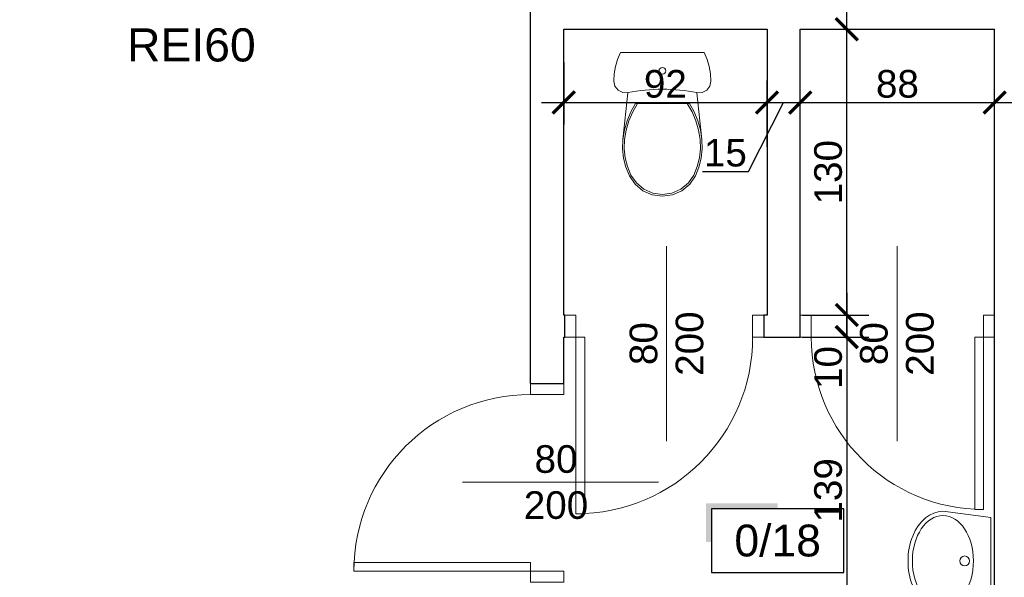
# Model space of a CAD drawing. Header units: millimetres. Extents: x 2709036 to 2756280, y 168165 to 192362.
# Tile 58 of 192: x 2716155 to 2716601, y 185848 to 186100. Entities that reach past the tile are written whole.
import ezdxf
from ezdxf.enums import TextEntityAlignment as Align

# ---------------------------------------------------------------- set-up
doc = ezdxf.new("R2010")
doc.units = ezdxf.units.MM
doc.header["$MEASUREMENT"] = 0
doc.set_wipeout_variables(frame=1)
doc.linetypes.add('ACAD_ISO03W100', pattern=[30, 12, -18])
doc.linetypes.add('Wipeout_Contour', pattern=[1000, 0, -1000])
doc.layers.add('6 - OPISY', color=7, linetype='Continuous')
for name, color, linetype, lineweight in [('__MAZ_EKSP_PROJ', 3, 'Continuous', 0), ('__MAZ_OPIS_STOLARKA', 7, 'Continuous', 0), ('__MAZ_STOLARKA DRZWIOWA ISTN', 7, 'Continuous', 9), ('__MAZ_WYMIARY', 7, 'Continuous', 9), ('__MAZ_ŚCIANY ISTNIEJĄCE', 7, 'Continuous', 30), ('Meble i wyposażenie', 8, 'Continuous', 5)]:
    doc.layers.add(name, color=color, linetype=linetype, lineweight=lineweight)
doc.styles.add('Arial', font='arial.ttf')
doc.styles.add('Dimensions', font='arial.ttf')
doc.styles.get("Standard").update_dxf_attribs({"font": 'arial.ttf'})
doc.styles.add('styl1', font='arial.ttf')
doc.dimstyles.new('100', dxfattribs={"dimtxt": 10, "dimasz": 10, "dimexe": 18, "dimexo": 15, "dimgap": 9, "dimtad": 1, "dimdec": 1, "dimrnd": 0.5, "dimdsep": 46, "dimtxsty": 'Dimensions', "dimblk": 'ARCHTICK', "dimcen": 9, "dimdle": 10, "dimadec": 1, "dimazin": 2, "dimtfac": 1, "dimtdec": 4, "dimtofl": 0, "dimtmove": 2, "dimatfit": 3, "dimfxl": 1, "dimtolj": 1, "dimtzin": 0, "dimarcsym": 0})

# ---------------------------------------------------------------- blocks, each defined once
blk = doc.blocks.new('WC DP')
at = {"color": 0, "lineweight": -2, "ltscale": 14728.445072}
blk.add_wipeout([(-188.9, -40.9), (-202.4, -71.6), (-212.1, -103.8), (-218, -136.8), (-220, -170.4), (-214.9, -193.1), (-200.5, -211.4), (-179.6, -221.8), (-156.3, -222.3), (-117.6, -215.4), (-78.5, -210.5), (-39.3, -207.6), (0, -206.6), (39.3, -207.6), (78.5, -210.5), (117.6, -215.4), (156.3, -222.3), (179.6, -221.8), (200.5, -211.4), (214.9, -193.1), (220, -170.4), (218, -136.8), (212.1, -103.8), (202.4, -71.6), (188.9, -40.9)], dxfattribs=at).dxf.layer = 'Meble i wyposażenie'
at = {"layer": 'Meble i wyposażenie', "color": 0, "lineweight": -2}
for p, q in [((-188.9, -40.9), (-202.4, -71.6)), ((188.9, -40.9), (-188.9, -40.9)), ((202.4, -71.6), (188.9, -40.9)), ((-202.4, -71.6), (-212.1, -103.8)), ((212.1, -103.8), (202.4, -71.6)), ((-212.1, -103.8), (-218, -136.8)), ((218, -136.8), (212.1, -103.8)), ((-218, -136.8), (-220, -170.4)), ((-220, -170.4), (-214.9, -193.1)), ((214.9, -193.1), (220, -170.4)), ((220, -170.4), (218, -136.8))]:
    blk.add_line(p, q, dxfattribs=at)
blk.add_circle((0, -123.5), 15, dxfattribs=at)
at = {"color": 0, "lineweight": -2, "ltscale": 9083.641401}
blk.add_wipeout([(-122.1, -271.6), (122.1, -271.6), (143.3, -309.5), (160, -349.5), (171.9, -391.1), (179, -433.9), (156.3, -222.3), (117.6, -215.4), (78.5, -210.5), (39.3, -207.6), (0, -206.6), (-39.3, -207.6), (-78.5, -210.5), (-117.6, -215.4), (-156.3, -222.3), (-179, -433.9), (-171.9, -391.1), (-160, -349.5), (-143.3, -309.5)], dxfattribs=at).dxf.layer = 'Meble i wyposażenie'
at = {"layer": 'Meble i wyposażenie', "color": 0, "lineweight": -2}
for p, q in [((-214.9, -193.1), (-200.5, -211.4)), ((-200.5, -211.4), (-179.6, -221.8)), ((-179.6, -221.8), (-156.3, -222.3)), ((156.3, -222.3), (179.6, -221.8)), ((179.6, -221.8), (200.5, -211.4)), ((200.5, -211.4), (214.9, -193.1))]:
    blk.add_line(p, q, dxfattribs=at)
blk.add_ellipse((0, -988.7), major_axis=(785, 0), ratio=0.9963, start_param=1.370375, end_param=1.771221, dxfattribs=at)
at = {"color": 0, "lineweight": -2, "ltscale": 8188.801298}
blk.add_wipeout([(123.5, -636.5), (149.4, -598.7), (165.6, -559.3), (176, -518.3), (180.5, -476.2), (179, -433.9), (171.6, -389.9), (159, -347), (141.5, -306), (117.1, -263.7), (-117.1, -263.7), (-141.5, -306), (-159, -347), (-171.6, -389.9), (-179, -433.9), (-180.5, -476.2), (-176, -518.3), (-165.6, -559.3), (-149.4, -598.7), (-123.5, -636.5), (-88, -665.9), (-45.7, -684.5), (0, -690.9), (45.7, -684.5), (88, -665.9)], dxfattribs=at).dxf.layer = 'Meble i wyposażenie'
at = {"layer": 'Meble i wyposażenie', "color": 0, "lineweight": -2}
for p, q in [((-156.3, -222.3), (-179, -433.9)), ((179, -433.9), (156.3, -222.3)), ((-143.3, -309.5), (-160, -349.5)), ((-134.3, -309.5), (-151.5, -349.7)), ((-122.1, -271.6), (-143.3, -309.5)), ((-112.5, -271.6), (-134.3, -309.5)), ((122.1, -271.6), (-122.1, -271.6)), ((134.3, -309.5), (112.5, -271.6)), ((143.3, -309.5), (122.1, -271.6)), ((151.5, -349.7), (134.3, -309.5)), ((160, -349.5), (143.3, -309.5)), ((-160, -349.5), (-171.9, -391.1)), ((-151.5, -349.7), (-163.8, -391.6)), ((163.8, -391.6), (151.5, -349.7)), ((171.9, -391.1), (160, -349.5)), ((-171.9, -391.1), (-179, -433.9)), ((-163.8, -391.6), (-171, -434.7)), ((171, -434.7), (163.8, -391.6)), ((179, -433.9), (171.9, -391.1)), ((-179, -433.9), (-180.6, -476.2)), ((-171, -434.7), (-172.5, -475.9)), ((172.5, -475.9), (171, -434.7)), ((180.6, -476.2), (179, -433.9)), ((-180.6, -476.2), (-176.1, -518.3)), ((-172.5, -475.9), (-168.1, -516.9)), ((168.1, -516.9), (172.5, -475.9)), ((176.1, -518.3), (180.6, -476.2)), ((-176.1, -518.3), (-165.7, -559.3)), ((-168.1, -516.9), (-158, -556.8)), ((158, -556.8), (168.1, -516.9)), ((165.7, -559.3), (176.1, -518.3)), ((-165.7, -559.3), (-149.5, -598.5)), ((-158, -556.8), (-142.3, -594.9)), ((142.3, -594.9), (158, -556.8)), ((149.5, -598.5), (165.7, -559.3)), ((-149.5, -598.5), (-123.5, -636.5)), ((-142.3, -594.9), (-117.5, -631.1)), ((117.5, -631.1), (142.3, -594.9)), ((123.5, -636.5), (149.5, -598.5)), ((-123.5, -636.5), (-88, -665.9)), ((-117.5, -631.1), (-83.7, -659.1)), ((-88, -665.9), (-45.7, -684.5)), ((-83.7, -659.1), (-43.5, -676.8)), ((43.5, -676.8), (83.7, -659.1)), ((45.7, -684.5), (88, -665.9)), ((83.7, -659.1), (117.5, -631.1)), ((88, -665.9), (123.5, -636.5)), ((-45.7, -684.5), (0, -690.9)), ((-43.5, -676.8), (0, -682.8)), ((0, -682.8), (43.5, -676.8)), ((0, -690.9), (45.7, -684.5))]:
    blk.add_line(p, q, dxfattribs=at)
blk = doc.blocks.new('*U5')
at = {"color": 0, "linetype": 'Wipeout_Contour', "lineweight": -2, "ltscale": 7389.409666}
blk.add_wipeout([(-228.2, -234.4), (-227.7, -234.4), (-225.7, -255.6), (-220, -276), (-210.6, -294.8), (-188.8, -323.2), (-161.9, -346.1), (-111.8, -371.5), (-58.3, -387.1), (-3, -392.4), (52.4, -387.1), (105.9, -371.5), (155.9, -346.1), (182.9, -323.2), (204.7, -294.8), (214, -276), (219.8, -255.6), (221.8, -234.4), (193.5, -17.4), (-199.4, -17.4)], dxfattribs=at).dxf.layer = 'Meble i wyposażenie'
at = {"layer": 'Meble i wyposażenie', "color": 0, "linetype": 'Continuous', "lineweight": -2}
for p, q in [((-199.4, -17.2), (-228.2, -234.2)), ((193.5, -17.2), (-199.4, -17.2)), ((-199.2, -17.5), (-199.4, -17.5)), ((193.5, -17.5), (193.3, -17.5)), ((221.8, -234.2), (193.5, -17.2))]:
    blk.add_line(p, q, dxfattribs=at)
blk.add_circle((-3, -135.7), 22.5, dxfattribs=at)
blk.add_ellipse((-3, -234.2), major_axis=(-206, 0), ratio=0.671, dxfattribs=at)
blk.add_ellipse((-3, -234.2), major_axis=(-224.7, 0), ratio=0.702956, start_param=0, end_param=3.141593, dxfattribs=at)
blk = doc.blocks.new('*U9')
at = {"ltscale": 10}
blk.add_hatch(color=256, dxfattribs=at).paths.add_polyline_path([(0, 26), (-25, 26), (-27, 26), (-27, 11.46), (-25, 11.46), (-25, 24), (0, 24)])
blk.add_lwpolyline([(-25, 0), (25, 0), (25, 24), (-25, 24)], close=True, dxfattribs=at)
at = {"layer": '6 - OPISY'}
for tag, p in [('NRPOM', (0, 6)), ('WYSPOM', (3.39, -15.66))]:
    blk.add_attdef(tag, text='', height=12, dxfattribs=at).set_placement(p, align=Align.CENTER)
blk = doc.blocks.new('_ArchTick')
at = {"color": 0, "linetype": 'ByBlock', "const_width": 0.15}
blk.add_lwpolyline([(-0.5, -0.5), (0.5, 0.5)], dxfattribs=at)
blk = doc.blocks.new('*D247')
at = {"layer": '__MAZ_WYMIARY', "color": 0, "lineweight": -2}
for p, q in [((2716529.75, 185976.25), (2716529.75, 185946.25)), ((2716509.75, 185966.25), (2716539.75, 185966.25)), ((2716509.75, 185956.25), (2716539.75, 185956.25))]:
    blk.add_line(p, q, dxfattribs=at)
at = {"layer": 'Defpoints', "color": 0, "lineweight": 30}
for p in [(2716493.68, 185966.25), (2716493.68, 185956.25), (2716529.75, 185956.25)]:
    blk.add_point(p, dxfattribs=at)
at = {"layer": '__MAZ_WYMIARY', "color": 0, "lineweight": -2, "xscale": 10, "yscale": 10, "zscale": 10}
for p, rotation in [((2716529.75, 185966.25), 90), ((2716529.75, 185956.25), 270)]:
    blk.add_blockref('_ArchTick', p, dxfattribs=dict(at, rotation=rotation))
at = {"layer": '__MAZ_WYMIARY', "color": 0, "lineweight": 5, "insert": (2716521.37, 185942.49), "char_height": 12.5, "attachment_point": 5, "rotation": 90, "style": 'Arial'}
blk.add_mtext('\\A1;10', dxfattribs=at)
blk = doc.blocks.new('*D248')
at = {"layer": '__MAZ_WYMIARY', "color": 0, "lineweight": -2}
for p, q in [((2716529.75, 185966.25), (2716529.75, 185807.55)), ((2716515.42, 185956.25), (2716539.75, 185956.25)), ((2716514.03, 185817.55), (2716539.75, 185817.55))]:
    blk.add_line(p, q, dxfattribs=at)
at = {"layer": 'Defpoints', "color": 0, "lineweight": 30}
for p in [(2716500.42, 185956.25), (2716499.03, 185817.55), (2716529.75, 185817.55)]:
    blk.add_point(p, dxfattribs=at)
at = {"layer": '__MAZ_WYMIARY', "color": 0, "lineweight": -2, "xscale": 10, "yscale": 10, "zscale": 10}
for p, rotation in [((2716529.75, 185956.25), 90), ((2716529.75, 185817.55), 270)]:
    blk.add_blockref('_ArchTick', p, dxfattribs=dict(at, rotation=rotation))
at = {"layer": '__MAZ_WYMIARY', "color": 0, "lineweight": 5, "insert": (2716521.36, 185886.9), "char_height": 12.5, "attachment_point": 5, "rotation": 90, "style": 'Arial'}
blk.add_mtext('\\A1;139', dxfattribs=at)
blk = doc.blocks.new('*D249')
at = {"layer": '__MAZ_WYMIARY', "color": 0, "lineweight": -2}
for p, q in [((2716529.75, 185956.25), (2716529.75, 186105.55)), ((2716509.75, 186095.55), (2716539.75, 186095.55)), ((2716509.75, 185966.25), (2716539.75, 185966.25))]:
    blk.add_line(p, q, dxfattribs=at)
at = {"layer": 'Defpoints', "color": 0, "lineweight": 30}
for p in [(2716493.68, 186095.55), (2716529.75, 186095.55), (2716493.68, 185966.25)]:
    blk.add_point(p, dxfattribs=at)
at = {"layer": '__MAZ_WYMIARY', "color": 0, "lineweight": -2, "xscale": 10, "yscale": 10, "zscale": 10}
for p, rotation in [((2716529.75, 186095.55), 90), ((2716529.75, 185966.25), 270)]:
    blk.add_blockref('_ArchTick', p, dxfattribs=dict(at, rotation=rotation))
at = {"layer": '__MAZ_WYMIARY', "color": 0, "lineweight": 5, "insert": (2716521.36, 186030.9), "char_height": 12.5, "attachment_point": 5, "rotation": 90, "style": 'Arial'}
blk.add_mtext('\\A1;130', dxfattribs=at)
blk = doc.blocks.new('*D250')
at = {"layer": '__MAZ_WYMIARY', "color": 0, "lineweight": -2}
for p, q in [((2716401.68, 186080.55), (2716401.68, 186052.41)), ((2716493.68, 186080.55), (2716493.68, 186052.41)), ((2716391.68, 186062.41), (2716503.68, 186062.41))]:
    blk.add_line(p, q, dxfattribs=at)
at = {"layer": 'Defpoints', "color": 0, "lineweight": 30}
for p in [(2716401.68, 186095.55), (2716493.68, 186095.55), (2716493.68, 186062.41)]:
    blk.add_point(p, dxfattribs=at)
at = {"layer": '__MAZ_WYMIARY', "color": 0, "lineweight": -2, "xscale": 10, "yscale": 10, "zscale": 10, "rotation": 180}
blk.add_blockref('_ArchTick', (2716401.68, 186062.41), dxfattribs=at)
at = {"layer": '__MAZ_WYMIARY', "color": 0, "lineweight": -2, "xscale": 10, "yscale": 10, "zscale": 10}
blk.add_blockref('_ArchTick', (2716493.68, 186062.41), dxfattribs=at)
at = {"layer": '__MAZ_WYMIARY', "color": 0, "lineweight": 5, "insert": (2716447.68, 186070.79), "char_height": 12.5, "attachment_point": 5, "style": 'Arial'}
blk.add_mtext('\\A1;92', dxfattribs=at)
blk = doc.blocks.new('*D251')
at = {"layer": '__MAZ_WYMIARY', "color": 0, "lineweight": -2}
for p, q in [((2716493.68, 186042.41), (2716493.68, 186072.41)), ((2716508.68, 186042.41), (2716508.68, 186072.41)), ((2716483.68, 186062.41), (2716518.68, 186062.41)), ((2716485.23, 186031.25), (2716501.18, 186062.41)), ((2716464.4, 186031.25), (2716485.23, 186031.25))]:
    blk.add_line(p, q, dxfattribs=at)
at = {"layer": 'Defpoints', "color": 0, "lineweight": 30}
for p in [(2716508.68, 186062.41), (2716493.68, 186005.92), (2716508.68, 186005.92)]:
    blk.add_point(p, dxfattribs=at)
at = {"layer": '__MAZ_WYMIARY', "color": 0, "lineweight": -2, "xscale": 10, "yscale": 10, "zscale": 10, "rotation": 180}
blk.add_blockref('_ArchTick', (2716493.68, 186062.41), dxfattribs=at)
at = {"layer": '__MAZ_WYMIARY', "color": 0, "lineweight": -2, "xscale": 10, "yscale": 10, "zscale": 10}
blk.add_blockref('_ArchTick', (2716508.68, 186062.41), dxfattribs=at)
at = {"layer": '__MAZ_WYMIARY', "color": 0, "lineweight": 5, "insert": (2716474.82, 186039.63), "char_height": 12.5, "attachment_point": 5, "style": 'Arial'}
blk.add_mtext('\\A1;15', dxfattribs=at)
blk = doc.blocks.new('*D252')
at = {"layer": '__MAZ_WYMIARY', "color": 0, "lineweight": -2}
for p, q in [((2716508.68, 186062.41), (2716508.68, 186072.41)), ((2716596.68, 186062.41), (2716596.68, 186072.41)), ((2716498.68, 186062.41), (2716606.68, 186062.41))]:
    blk.add_line(p, q, dxfattribs=at)
at = {"layer": 'Defpoints', "color": 0, "lineweight": 30}
for p in [(2716596.68, 186062.41), (2716508.68, 186049.11), (2716596.68, 186049.11)]:
    blk.add_point(p, dxfattribs=at)
at = {"layer": '__MAZ_WYMIARY', "color": 0, "lineweight": -2, "xscale": 10, "yscale": 10, "zscale": 10, "rotation": 180}
blk.add_blockref('_ArchTick', (2716508.68, 186062.41), dxfattribs=at)
at = {"layer": '__MAZ_WYMIARY', "color": 0, "lineweight": -2, "xscale": 10, "yscale": 10, "zscale": 10}
blk.add_blockref('_ArchTick', (2716596.68, 186062.41), dxfattribs=at)
at = {"layer": '__MAZ_WYMIARY', "color": 0, "lineweight": 5, "insert": (2716552.68, 186070.79), "char_height": 12.5, "attachment_point": 5, "style": 'Arial'}
blk.add_mtext('\\A1;88', dxfattribs=at)
blk = doc.blocks.new('*D268')
at = {"layer": '__MAZ_WYMIARY', "color": 0, "lineweight": -2}
for p, q in [((2715392.68, 186117.42), (2715392.68, 186147.42)), ((2716176.68, 186120.55), (2716176.68, 186147.42)), ((2715382.68, 186137.42), (2716186.68, 186137.42))]:
    blk.add_line(p, q, dxfattribs=at)
at = {"layer": 'Defpoints', "color": 0, "lineweight": 30}
for p in [(2716176.68, 186137.42), (2716176.68, 186105.55), (2715392.68, 186090.61)]:
    blk.add_point(p, dxfattribs=at)
at = {"layer": '__MAZ_WYMIARY', "color": 0, "lineweight": -2, "xscale": 10, "yscale": 10, "zscale": 10, "rotation": 180}
blk.add_blockref('_ArchTick', (2715392.68, 186137.42), dxfattribs=at)
at = {"layer": '__MAZ_WYMIARY', "color": 0, "lineweight": -2, "xscale": 10, "yscale": 10, "zscale": 10}
blk.add_blockref('_ArchTick', (2716176.68, 186137.42), dxfattribs=at)
at = {"layer": '__MAZ_WYMIARY', "color": 0, "lineweight": 5, "insert": (2715784.68, 186145.8), "char_height": 12.5, "attachment_point": 5, "style": 'Arial'}
blk.add_mtext('\\A1;784', dxfattribs=at)
blk = doc.blocks.new('*D664')
at = {"layer": '__MAZ_WYMIARY', "color": 0, "lineweight": -2}
for p, q in [((2716105.6, 186095.55), (2716105.6, 186149.47)), ((2716125.6, 186139.47), (2716095.6, 186139.47)), ((2716125.6, 186105.55), (2716095.6, 186105.55))]:
    blk.add_line(p, q, dxfattribs=at)
at = {"layer": 'Defpoints', "color": 0, "lineweight": 30}
for p in [(2716105.6, 186139.47), (2716176.68, 186139.47), (2716176.68, 186105.55)]:
    blk.add_point(p, dxfattribs=at)
at = {"layer": '__MAZ_WYMIARY', "color": 0, "lineweight": -2, "xscale": 10, "yscale": 10, "zscale": 10}
for p, rotation in [((2716105.6, 186139.47), 90), ((2716105.6, 186105.55), 270)]:
    blk.add_blockref('_ArchTick', p, dxfattribs=dict(at, rotation=rotation))
at = {"layer": '__MAZ_WYMIARY', "color": 0, "lineweight": 5, "insert": (2716097.21, 186122.51), "char_height": 12.5, "attachment_point": 5, "rotation": 90, "style": 'Arial'}
blk.add_mtext('\\A1;34', dxfattribs=at)
blk = doc.blocks.new('*D667')
at = {"layer": '__MAZ_WYMIARY', "color": 0, "lineweight": -2}
for p, q in [((2716105.6, 186115.55), (2716105.6, 185807.55)), ((2716125.6, 186105.55), (2716095.6, 186105.55)), ((2716125.6, 185817.55), (2716095.6, 185817.55))]:
    blk.add_line(p, q, dxfattribs=at)
at = {"layer": 'Defpoints', "color": 0, "lineweight": 30}
for p in [(2716386.68, 186105.55), (2716105.6, 185817.55), (2716386.68, 185817.55)]:
    blk.add_point(p, dxfattribs=at)
at = {"layer": '__MAZ_WYMIARY', "color": 0, "lineweight": -2, "xscale": 10, "yscale": 10, "zscale": 10}
for p, rotation in [((2716105.6, 186105.55), 90), ((2716105.6, 185817.55), 270)]:
    blk.add_blockref('_ArchTick', p, dxfattribs=dict(at, rotation=rotation))
at = {"layer": '__MAZ_WYMIARY', "color": 0, "lineweight": 5, "insert": (2716097.22, 185961.55), "char_height": 12.5, "attachment_point": 5, "rotation": 90, "style": 'Arial'}
blk.add_mtext('\\A1;288', dxfattribs=at)

msp = doc.modelspace()

# ---------------------------------------------------------------- linework, layer by layer
at = {"layer": '__MAZ_OPIS_STOLARKA', "color": 252}
for points in [[(2716448.24, 185909.21), (2716448.24, 185997.39)], [(2716552.49, 185909.21), (2716552.49, 185997.39)], [(2716355.87, 185890.57), (2716444.59, 185890.57)]]:
    msp.add_lwpolyline(points, dxfattribs=at)
at = {"layer": '__MAZ_STOLARKA DRZWIOWA ISTN', "color": 252, "linetype": 'Continuous'}
for points in [[(2716407.16, 185966.25), (2716402.16, 185966.25), (2716402.16, 185956.25), (2716407.16, 185956.25)], [(2716487.16, 185966.25), (2716492.16, 185966.25), (2716492.16, 185956.25), (2716487.16, 185956.25)], [(2716513.68, 185966.25), (2716508.68, 185966.25), (2716508.68, 185956.25), (2716513.68, 185956.25)], [(2716591.68, 185966.25), (2716596.68, 185966.25), (2716596.68, 185956.25), (2716591.68, 185956.25)], [(2716407.16, 185956.25), (2716411.16, 185956.25), (2716411.16, 185876.25), (2716407.16, 185876.25)], [(2716401.68, 185930.3), (2716401.68, 185935.3), (2716386.68, 185935.3), (2716386.68, 185930.3)], [(2716386.68, 185850.3), (2716386.68, 185854.3), (2716306.68, 185854.3), (2716306.68, 185850.3)], [(2716401.68, 185850.3), (2716401.68, 185845.3), (2716386.68, 185845.3), (2716386.68, 185850.3)]]:
    msp.add_lwpolyline(points, close=True, dxfattribs=at)
at = {"layer": '__MAZ_STOLARKA DRZWIOWA ISTN', "color": 252, "linetype": 'Continuous', "extrusion": (0, 0, -1)}
msp.add_arc((-2716407.16, 185956.25), 80, 180, 270, dxfattribs=at)
at = {"layer": '__MAZ_STOLARKA DRZWIOWA ISTN', "color": 252, "linetype": 'Continuous'}
msp.add_arc((2716386.68, 185850.3), 80, 90, 180, dxfattribs=at)
at = {"layer": '__MAZ_ŚCIANY ISTNIEJĄCE', "color": 252, "ltscale": 15}
for p, q in [((2716386.68, 185935.3), (2716386.68, 186123.55)), ((2716401.68, 186095.55), (2716493.68, 186095.55)), ((2716401.68, 185966.25), (2716401.68, 186095.55)), ((2716493.68, 186095.55), (2716493.68, 185966.25)), ((2716508.68, 186095.55), (2716596.68, 186095.55)), ((2716508.68, 185956.25), (2716508.68, 186095.55)), ((2716402.16, 185966.25), (2716401.68, 185966.25)), ((2716402.16, 185956.25), (2716402.16, 185966.25)), ((2716493.68, 185966.25), (2716492.16, 185966.25)), ((2716492.16, 185966.25), (2716492.16, 185956.25)), ((2716401.68, 185935.3), (2716401.68, 185956.25)), ((2716401.68, 185956.25), (2716402.16, 185956.25)), ((2716492.16, 185956.25), (2716508.68, 185956.25)), ((2716386.68, 185935.3), (2716401.68, 185935.3))]:
    msp.add_line(p, q, dxfattribs=at)

# ---------------------------------------------------------------- block references
at = {"layer": '6 - OPISY', "color": 252, "xscale": 1.2, "yscale": 1.2, "zscale": 1.2}
msp.add_blockref('*U9', (2716498.48, 185849.79), dxfattribs=at).add_auto_attribs({'NRPOM': '0/18'})
at = {"layer": 'Meble i wyposażenie', "color": 252, "xscale": -0.1, "yscale": 0.1, "zscale": 0.1}
msp.add_blockref('WC DP', (2716446.31, 186089.1), dxfattribs=at)
at = {"layer": 'Meble i wyposażenie', "color": 252, "xscale": -0.1, "yscale": 0.1, "zscale": 0.1, "rotation": 270}
msp.add_blockref('*U5', (2716596.68, 185855.24), dxfattribs=at)

# ---------------------------------------------------------------- texts
at = {"layer": '__MAZ_EKSP_PROJ', "linetype": 'ACAD_ISO03W100', "insert": (2716262.28, 186095.98), "char_height": 15, "attachment_point": 3}
msp.add_mtext_dynamic_manual_height_columns('REI60', width=617.9803, gutter_width=12.5, heights=[61.2], dxfattribs=at)
at = {"layer": '__MAZ_OPIS_STOLARKA', "color": 252, "char_height": 12.5, "width": 38.3096, "attachment_point": 5, "rotation": 90, "style": 'styl1'}
for insert in [(2716448.24, 185953.3), (2716552.49, 185953.3)]:
    msp.add_mtext('80\\P200', dxfattribs=dict(at, insert=insert))
at = {"layer": '__MAZ_OPIS_STOLARKA', "color": 252, "insert": (2716398.17, 185890.57), "char_height": 12.5, "width": 38.3096, "attachment_point": 5, "style": 'styl1'}
msp.add_mtext('\\pxqc;80\\P200', dxfattribs=at)

# ---------------------------------------------------------------- dimensions: what is measured, and where the dimension line sits
at = {"layer": '__MAZ_WYMIARY', "color": 252, "lineweight": 5}
for base, p1, p2, picture, middle in [((2716176.68, 186137.42), (2715392.68, 186090.61), (2716176.68, 186105.55), '*D268', (2715784.68, 186145.8)), ((2716596.68, 186062.41), (2716508.68, 186049.11), (2716596.68, 186049.11), '*D252', (2716552.68, 186070.79))]:
    dim = msp.add_linear_dim(base=base, p1=p1, p2=p2, dimstyle='100', override={"dimtxt": 12.5, "dimexe": 10, "dimgap": 2, "dimdec": 0, "dimtxsty": 'Arial', "dimtmove": 1, "dimfxl": 20, "dimfxlon": 1}, dxfattribs=at)
    dim.commit()
    dim.dimension.update_dxf_attribs({"geometry": picture, "text_midpoint": middle})
for base, p1, p2, picture, middle in [((2716105.6, 186139.47), (2716176.68, 186105.55), (2716176.68, 186139.47), '*D664', (2716097.21, 186122.51)), ((2716105.6, 185817.55), (2716386.68, 186105.55), (2716386.68, 185817.55), '*D667', (2716097.22, 185961.55)), ((2716529.75, 186095.55), (2716493.68, 185966.25), (2716493.68, 186095.55), '*D249', (2716521.36, 186030.9)), ((2716529.75, 185817.55), (2716500.42, 185956.25), (2716499.03, 185817.55), '*D248', (2716521.36, 185886.9))]:
    dim = msp.add_linear_dim(base=base, p1=p1, p2=p2, angle=90, dimstyle='100', override={"dimtxt": 12.5, "dimexe": 10, "dimgap": 2, "dimdec": 0, "dimtxsty": 'Arial', "dimtmove": 1, "dimfxl": 20, "dimfxlon": 1}, dxfattribs=at)
    dim.commit()
    dim.dimension.update_dxf_attribs({"geometry": picture, "text_midpoint": middle})
dim = msp.add_linear_dim(base=(2716529.75, 185956.25), p1=(2716493.68, 185966.25), p2=(2716493.68, 185956.25), angle=90, dimstyle='100', override={"dimtxt": 12.5, "dimexe": 10, "dimgap": 2, "dimdec": 0, "dimtxsty": 'Arial', "dimtmove": 1, "dimfxl": 20, "dimfxlon": 1}, dxfattribs=at)
dim.commit()
dim.dimension.update_dxf_attribs({"geometry": '*D247', "text_midpoint": (2716529.75, 185942.49), "dimtype": 160})

# ---------------------------------------------------------------- next in the draw order: linework, layer by layer
at = {"layer": '__MAZ_STOLARKA DRZWIOWA ISTN', "color": 252, "linetype": 'Continuous'}
msp.add_lwpolyline([(2716591.68, 185956.25), (2716587.68, 185956.25), (2716587.68, 185878.25), (2716591.68, 185878.25)], close=True, dxfattribs=at)
msp.add_arc((2716591.68, 185956.25), 78, 180, 270, dxfattribs=at)
at = {"layer": '__MAZ_ŚCIANY ISTNIEJĄCE', "color": 252, "ltscale": 15}
msp.add_line((2716596.68, 185817.55), (2716596.68, 186095.55), dxfattribs=at)

# ---------------------------------------------------------------- next in the draw order: dimensions: what is measured, and where the dimension line sits
at = {"layer": '__MAZ_WYMIARY', "color": 252, "lineweight": 5}
dim = msp.add_linear_dim(base=(2716493.68, 186062.41), p1=(2716401.68, 186095.55), p2=(2716493.68, 186095.55), dimstyle='100', override={"dimtxt": 12.5, "dimexe": 10, "dimgap": 2, "dimdec": 0, "dimtxsty": 'Arial', "dimtmove": 1, "dimfxl": 20, "dimfxlon": 1}, dxfattribs=at)
dim.commit()
dim.dimension.update_dxf_attribs({"geometry": '*D250', "text_midpoint": (2716447.68, 186070.79)})
dim = msp.add_linear_dim(base=(2716508.68, 186062.41), p1=(2716493.68, 186005.92), p2=(2716508.68, 186005.92), dimstyle='100', override={"dimtxt": 12.5, "dimexe": 10, "dimgap": 2, "dimdec": 0, "dimtxsty": 'Arial', "dimtmove": 1, "dimfxl": 20, "dimfxlon": 1}, dxfattribs=at)
dim.commit()
dim.dimension.update_dxf_attribs({"geometry": '*D251', "text_midpoint": (2716483.23, 186031.25), "dimtype": 160})

doc.saveas('drawing.dxf')
